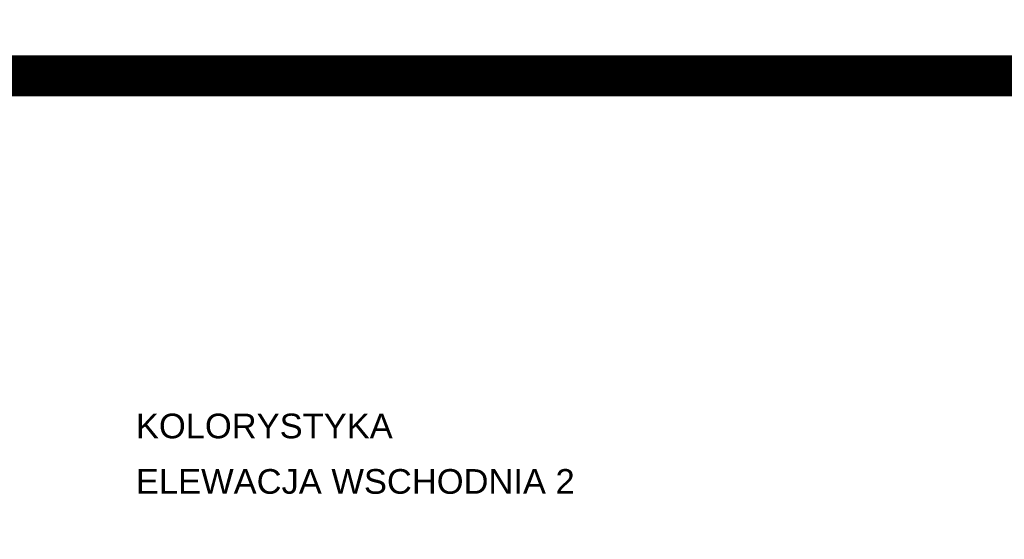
# Model space of a CAD drawing. Header units: inches. Extents: x 0 to 111471, y -105323 to 11070.
# Tile 95 of 256: x 35294 to 40080, y -33228 to -30700. Entities that reach past the tile are written whole.
import ezdxf

# ---------------------------------------------------------------- set-up
doc = ezdxf.new("R2010")
doc.units = ezdxf.units.IN
doc.header["$MEASUREMENT"] = 0
doc.layers.add('888 opisy', color=3, linetype='Continuous', lineweight=0)
doc.layers.add('888 opisy kolorow', color=11, linetype='Continuous')
doc.styles.get("Standard").update_dxf_attribs({"font": 'arial.ttf'})

msp = doc.modelspace()

# ---------------------------------------------------------------- linework, layer by layer
at = {"layer": '888 opisy'}
msp.add_lwpolyline([(26923.756, -30973.227), (57058.976, -30973.227), (57058.976, -38980.485), (26923.756, -38980.485)], close=True, dxfattribs=at)
at = {"layer": '888 opisy kolorow', "ltscale": 0.01, "const_width": 200}
msp.add_lwpolyline([(34854.511, -22446.754), (50490.997, -22446.754), (50490.997, -30973.227), (34854.511, -30973.227)], close=True, dxfattribs=at)
at = {"layer": '888 opisy kolorow', "color": 3, "ltscale": 0.01, "const_width": 200}
msp.add_lwpolyline([(26923.756, -30973.227), (75108.467, -30973.227), (75108.467, -38980.485), (26923.756, -38980.485)], close=True, dxfattribs=at)

# ---------------------------------------------------------------- texts
at = {"char_height": 120, "width": 2821.07918, "attachment_point": 1}
for s, insert in [('KOLORYSTYKA', (35859.214, -32616.444)), ('ELEWACJA WSCHODNIA 2', (35859.214, -32886.131))]:
    msp.add_mtext(s, dxfattribs=dict(at, insert=insert))

doc.saveas('drawing.dxf')
